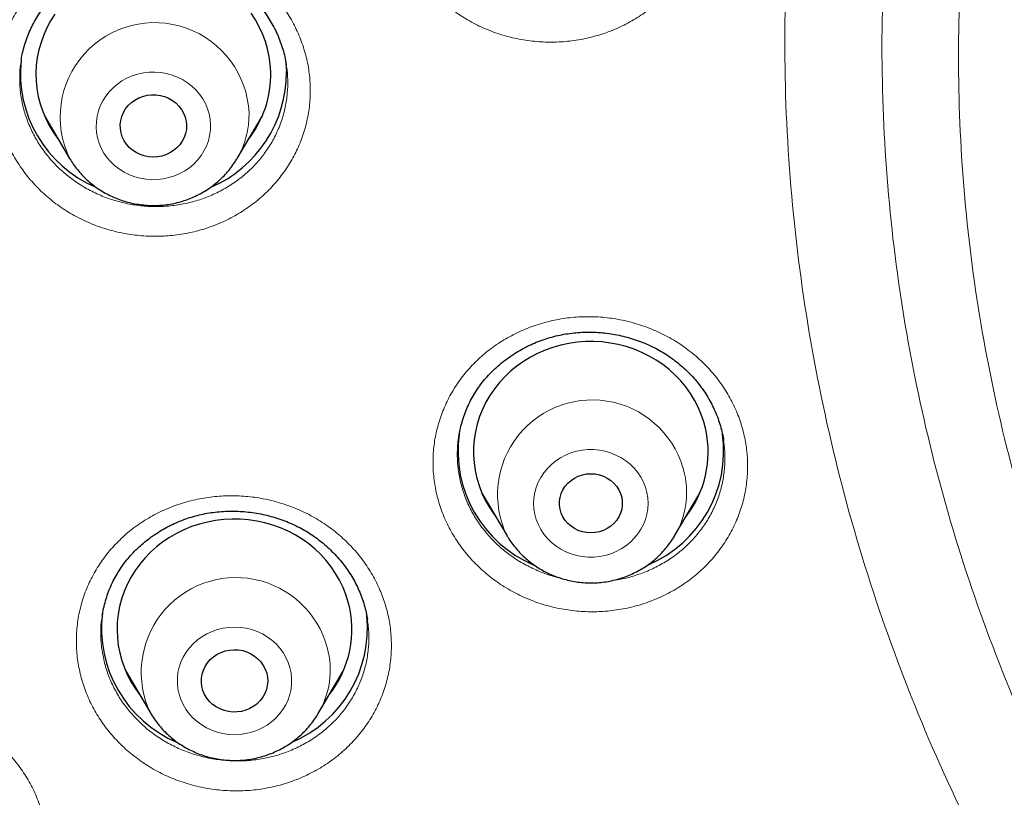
# Model space of a CAD drawing. Header units: millimetres. Extents: x 8 to 954, y 12 to 973.
# Tile 120 of 193: x 308 to 321, y 784 to 793. Entities that reach past the tile are written whole.
import ezdxf

# ---------------------------------------------------------------- set-up
doc = ezdxf.new("R2010")
doc.units = ezdxf.units.MM

msp = doc.modelspace()

# ---------------------------------------------------------------- linework, layer by layer
at = {"color": 7, "linetype": 'Continuous', "lineweight": 30}
for p, q in [((311.696, 792.866), (311.695, 792.871)), ((308.606, 792.22), (308.928, 791.674)), ((311.068, 791.674), (311.39, 792.22)), ((311.315, 792.077), (311.288, 792.048)), ((308.932, 791.668), (308.928, 791.674)), ((317.279, 788.067), (317.278, 788.076)), ((314.193, 787.403), (314.515, 786.856)), ((316.655, 786.856), (316.977, 787.403)), ((314.283, 787.251), (314.263, 787.269)), ((316.907, 787.264), (316.879, 787.235)), ((314.519, 786.85), (314.515, 786.856)), ((309.642, 785.136), (309.964, 784.589)), ((312.104, 784.589), (312.426, 785.136)), ((309.964, 784.589), (309.962, 784.593))]:
    msp.add_line(p, q, dxfattribs=at)
at = {"color": 252, "linetype": 'Continuous', "lineweight": 0}
for p, q in [((308.699, 792.062), (308.677, 792.083)), ((311.313, 792.071), (311.286, 792.045)), ((308.938, 791.657), (308.932, 791.668)), ((316.905, 787.26), (316.879, 787.236)), ((309.735, 784.979), (309.712, 785)), ((312.346, 784.985), (312.324, 784.962))]:
    msp.add_line(p, q, dxfattribs=at)
at = {"color": 7, "linetype": 'Continuous', "lineweight": 30, "flags": 128}
for points in [[(311.497, 792.778), (311.491, 792.877), (311.478, 792.976), (311.457, 793.073), (311.428, 793.169), (311.393, 793.263), (311.351, 793.354), (311.302, 793.442), (311.246, 793.527)], [(308.741, 793.515), (308.686, 793.43), (308.638, 793.341), (308.597, 793.25), (308.563, 793.156), (308.535, 793.059), (308.515, 792.962), (308.503, 792.863), (308.498, 792.763), (308.5, 792.664), (308.51, 792.565), (308.527, 792.467), (308.552, 792.37), (308.584, 792.275), (308.623, 792.183), (308.668, 792.093), (308.721, 792.006), (308.779, 791.924), (308.785, 791.916)], [(311.687, 792.925), (311.691, 792.888), (311.697, 792.782)], [(310.421, 792.098), (310.419, 792.045), (310.409, 791.993), (310.392, 791.942), (310.367, 791.894), (310.336, 791.85), (310.299, 791.809), (310.257, 791.774), (310.21, 791.744), (310.159, 791.721), (310.105, 791.704), (310.05, 791.694), (309.993, 791.691), (309.937, 791.695), (309.881, 791.706), (309.828, 791.724), (309.778, 791.749), (309.732, 791.779), (309.69, 791.815), (309.654, 791.856), (309.624, 791.901), (309.601, 791.95), (309.585, 792.001), (309.576, 792.054), (309.574, 792.107), (309.581, 792.16), (309.594, 792.211), (309.615, 792.261), (309.643, 792.307), (309.677, 792.349), (309.717, 792.387), (309.762, 792.42), (309.811, 792.446), (309.863, 792.467), (309.918, 792.48), (309.974, 792.487), (310.031, 792.486), (310.087, 792.478), (310.141, 792.464), (310.193, 792.443), (310.241, 792.415), (310.285, 792.382), (310.324, 792.343), (310.357, 792.3), (310.384, 792.253), (310.404, 792.203), (310.416, 792.151), (310.421, 792.098)], [(317.054, 788.215), (317.029, 788.311), (316.996, 788.406), (316.957, 788.499), (316.911, 788.588), (316.858, 788.674), (316.799, 788.757), (316.733, 788.835), (316.662, 788.909), (316.586, 788.978), (316.505, 789.042), (316.419, 789.1), (316.329, 789.152), (316.235, 789.198), (316.138, 789.238), (316.038, 789.272), (315.936, 789.298), (315.833, 789.318), (315.728, 789.331), (315.622, 789.337), (315.516, 789.336), (315.411, 789.328), (315.306, 789.313), (315.203, 789.291), (315.101, 789.262), (315.002, 789.227), (314.906, 789.185), (314.814, 789.137), (314.725, 789.083), (314.64, 789.023), (314.561, 788.957), (314.486, 788.887), (314.417, 788.812), (314.353, 788.732), (314.296, 788.648), (314.245, 788.561), (314.201, 788.471), (314.164, 788.378), (314.133, 788.282), (314.11, 788.185), (314.095, 788.087), (314.087, 787.988), (314.086, 787.888), (314.093, 787.789), (314.107, 787.69), (314.128, 787.593), (314.157, 787.497), (314.193, 787.403), (314.236, 787.312), (314.285, 787.225), (314.341, 787.14), (314.373, 787.098)], [(315.979, 787.348), (315.986, 787.297), (315.986, 787.246), (315.979, 787.195), (315.964, 787.145), (315.942, 787.098), (315.914, 787.054), (315.879, 787.014), (315.839, 786.978), (315.794, 786.949), (315.745, 786.925), (315.694, 786.908), (315.64, 786.897), (315.585, 786.894), (315.53, 786.897), (315.477, 786.908), (315.425, 786.925), (315.376, 786.949), (315.332, 786.978), (315.291, 787.014), (315.257, 787.054), (315.228, 787.098), (315.207, 787.145), (315.192, 787.195), (315.184, 787.246), (315.184, 787.297), (315.192, 787.348), (315.207, 787.398), (315.228, 787.445), (315.257, 787.489), (315.291, 787.529), (315.332, 787.564), (315.376, 787.594), (315.425, 787.618), (315.477, 787.635), (315.53, 787.646), (315.585, 787.649), (315.64, 787.646), (315.694, 787.635), (315.745, 787.618), (315.794, 787.594), (315.839, 787.564), (315.879, 787.529), (315.914, 787.489), (315.942, 787.445), (315.964, 787.398), (315.979, 787.348)], [(312.487, 786.011), (312.457, 786.106), (312.42, 786.199), (312.377, 786.29), (312.326, 786.377), (312.269, 786.461), (312.206, 786.541), (312.137, 786.617), (312.063, 786.687), (311.983, 786.753), (311.899, 786.813), (311.81, 786.868), (311.718, 786.916), (311.622, 786.958), (311.523, 786.994), (311.422, 787.023), (311.318, 787.045), (311.214, 787.061), (311.108, 787.069), (311.003, 787.071), (310.897, 787.065), (310.792, 787.053), (310.688, 787.033), (310.586, 787.007), (310.486, 786.974), (310.389, 786.934), (310.295, 786.888), (310.205, 786.836), (310.119, 786.778), (310.037, 786.715), (309.961, 786.646), (309.889, 786.572), (309.824, 786.494), (309.764, 786.412), (309.711, 786.326), (309.665, 786.237), (309.625, 786.144), (309.592, 786.05), (309.566, 785.953), (309.548, 785.855), (309.537, 785.756), (309.534, 785.657), (309.538, 785.557), (309.55, 785.458), (309.569, 785.361), (309.595, 785.264), (309.628, 785.17), (309.669, 785.078), (309.716, 784.989), (309.77, 784.903), (309.821, 784.832)], [(311.445, 785.103), (311.455, 785.051), (311.458, 784.998), (311.453, 784.945), (311.441, 784.893), (311.421, 784.843), (311.395, 784.796), (311.362, 784.753), (311.323, 784.714), (311.28, 784.68), (311.231, 784.652), (311.18, 784.631), (311.125, 784.616), (311.069, 784.608), (311.013, 784.607), (310.956, 784.613), (310.902, 784.627), (310.849, 784.646), (310.8, 784.673), (310.755, 784.705), (310.715, 784.743), (310.681, 784.785), (310.653, 784.831), (310.631, 784.881), (310.617, 784.932), (310.611, 784.985), (310.612, 785.038), (310.62, 785.091), (310.636, 785.142), (310.659, 785.19), (310.689, 785.236), (310.725, 785.277), (310.766, 785.313), (310.812, 785.344), (310.862, 785.369), (310.915, 785.387), (310.971, 785.399), (311.027, 785.403), (311.084, 785.4), (311.139, 785.391), (311.193, 785.374), (311.244, 785.351), (311.291, 785.321), (311.334, 785.286), (311.371, 785.246), (311.402, 785.202), (311.427, 785.154), (311.445, 785.103)]]:
    msp.add_lwpolyline(points, dxfattribs=at)
at = {"color": 252, "linetype": 'Continuous', "lineweight": 0, "flags": 128}
for points in [[(309.268, 792.074), (309.273, 792.004), (309.286, 791.936), (309.306, 791.869), (309.333, 791.804), (309.367, 791.742), (309.408, 791.684), (309.455, 791.63), (309.507, 791.581), (309.564, 791.537), (309.626, 791.499), (309.691, 791.466), (309.76, 791.44), (309.831, 791.421), (309.904, 791.408), (309.977, 791.403), (310.051, 791.405), (310.125, 791.413), (310.197, 791.429), (310.267, 791.451), (310.334, 791.48), (310.398, 791.515), (310.458, 791.556), (310.513, 791.603), (310.563, 791.654), (310.607, 791.71), (310.644, 791.77), (310.675, 791.833), (310.7, 791.899), (310.716, 791.966), (310.726, 792.035), (310.728, 792.105), (310.723, 792.174), (310.71, 792.243), (310.69, 792.309), (310.662, 792.374), (310.628, 792.436), (310.588, 792.494), (310.541, 792.548), (310.489, 792.597), (310.432, 792.641), (310.37, 792.68), (310.304, 792.712), (310.236, 792.738), (310.165, 792.757), (310.092, 792.77), (310.018, 792.775), (309.944, 792.774), (309.871, 792.765), (309.799, 792.75), (309.729, 792.727), (309.661, 792.698), (309.597, 792.663), (309.538, 792.622), (309.483, 792.576), (309.433, 792.524), (309.389, 792.468), (309.351, 792.408), (309.32, 792.345), (309.296, 792.28), (309.279, 792.212), (309.27, 792.143), (309.268, 792.074)], [(314.87, 787.132), (314.889, 787.064), (314.915, 786.999), (314.947, 786.937), (314.987, 786.878), (315.032, 786.823), (315.083, 786.773), (315.139, 786.728), (315.2, 786.688), (315.265, 786.654), (315.333, 786.627), (315.404, 786.607), (315.476, 786.593), (315.55, 786.586), (315.624, 786.586), (315.697, 786.593), (315.77, 786.607), (315.84, 786.628), (315.908, 786.656), (315.973, 786.69), (316.034, 786.73), (316.09, 786.775), (316.14, 786.825), (316.186, 786.881), (316.225, 786.94), (316.257, 787.002), (316.283, 787.067), (316.301, 787.135), (316.312, 787.203), (316.316, 787.273), (316.312, 787.342), (316.3, 787.411), (316.282, 787.478), (316.256, 787.543), (316.223, 787.606), (316.184, 787.665), (316.138, 787.72), (316.087, 787.77), (316.031, 787.815), (315.97, 787.855), (315.905, 787.888), (315.837, 787.916), (315.767, 787.936), (315.694, 787.95), (315.621, 787.957), (315.547, 787.957), (315.473, 787.95), (315.401, 787.936), (315.33, 787.915), (315.262, 787.887), (315.197, 787.853), (315.137, 787.813), (315.081, 787.768), (315.03, 787.717), (314.985, 787.662), (314.946, 787.603), (314.913, 787.541), (314.888, 787.475), (314.869, 787.408), (314.858, 787.339), (314.855, 787.27), (314.859, 787.2), (314.87, 787.132)], [(310.326, 784.835), (310.348, 784.768), (310.377, 784.704), (310.413, 784.643), (310.455, 784.586), (310.503, 784.533), (310.557, 784.485), (310.615, 784.443), (310.678, 784.406), (310.744, 784.375), (310.813, 784.35), (310.885, 784.333), (310.958, 784.322), (311.032, 784.318), (311.106, 784.322), (311.179, 784.332), (311.251, 784.349), (311.32, 784.373), (311.387, 784.404), (311.45, 784.44), (311.508, 784.483), (311.562, 784.53), (311.61, 784.583), (311.653, 784.64), (311.689, 784.701), (311.718, 784.765), (311.741, 784.831), (311.756, 784.899), (311.763, 784.968), (311.764, 785.038), (311.756, 785.107), (311.742, 785.175), (311.72, 785.241), (311.691, 785.305), (311.655, 785.366), (311.613, 785.423), (311.565, 785.476), (311.511, 785.524), (311.453, 785.567), (311.39, 785.604), (311.324, 785.635), (311.255, 785.659), (311.183, 785.677), (311.11, 785.687), (311.036, 785.691), (310.962, 785.688), (310.889, 785.678), (310.817, 785.66), (310.748, 785.636), (310.681, 785.606), (310.618, 785.569), (310.56, 785.527), (310.506, 785.479), (310.458, 785.427), (310.415, 785.37), (310.379, 785.309), (310.35, 785.245), (310.327, 785.179), (310.312, 785.111), (310.305, 785.042), (310.304, 784.972), (310.312, 784.903), (310.326, 784.835)]]:
    msp.add_lwpolyline(points, dxfattribs=at)
at = {"color": 252, "linetype": 'Continuous', "lineweight": 0}
for centre, radius, start, end in [((310.014, 792.201), 1.207, 2.6461, 205.8854), ((310.124, 792.232), 1.096, 329.1918, 1.2623), ((315.603, 787.383), 1.209, 12.5762, 205.8692), ((315.717, 787.413), 1.091, 329.2646, 12.3714), ((311.052, 785.115), 1.209, 15.1743, 205.5822), ((311.167, 785.146), 1.09, 328.6082, 15.1578)]:
    msp.add_arc(centre, radius, start, end, dxfattribs=at)
at = {"color": 7, "linetype": 'Continuous', "lineweight": 30}
for centre, radius, start, end in [((309.883, 792.762), 1.583, 173.8785, 246.8976), ((310.104, 792.769), 1.593, 293.2687, 0.4661), ((310.144, 792.75), 1.354, 321.9797, 1.1769), ((315.469, 787.942), 1.581, 172.1436, 247.2642), ((315.701, 787.942), 1.581, 292.744, 7.8493), ((315.74, 787.928), 1.344, 321.865, 12.3005), ((311.19, 785.661), 1.343, 321.8526, 15.074), ((310.916, 785.675), 1.58, 172.8094, 247.1555), ((311.147, 785.679), 1.585, 293.1921, 5.7703)]:
    msp.add_arc(centre, radius, start, end, dxfattribs=at)
at = {"color": 252, "linetype": 'Continuous', "lineweight": 0}
for points, knots in [([(297.991, 793.411), (298.009, 794.351), (298.045, 796.222), (298.345, 799.009), (298.824, 801.76), (299.499, 804.475), (300.368, 807.153), (301.425, 809.784), (302.657, 812.347), (304.059, 814.818), (305.624, 817.186), (307.354, 819.452), (309.247, 821.614), (311.294, 823.664), (313.477, 825.589), (315.778, 827.368), (318.189, 828.993), (320.709, 830.464), (323.339, 831.781), (326.066, 832.939), (328.865, 833.932), (331.716, 834.748), (334.605, 835.382), (337.533, 835.835), (340.498, 836.106), (343.489, 836.196), (346.481, 836.106), (349.447, 835.835), (352.374, 835.382), (355.263, 834.748), (358.113, 833.932), (360.913, 832.939), (363.64, 831.781), (366.27, 830.463), (368.79, 828.992), (371.201, 827.367), (373.502, 825.589), (375.684, 823.664), (377.732, 821.613), (379.625, 819.451), (381.355, 817.185), (382.92, 814.817), (384.321, 812.346), (385.554, 809.784), (386.611, 807.153), (387.479, 804.474), (388.155, 801.759), (388.634, 799.008), (388.933, 796.222), (388.969, 794.351), (388.988, 793.411)], [0, 0, 0, 0, 0.020985, 0.041789, 0.062502, 0.083215, 0.104018, 0.125, 0.145987, 0.166791, 0.187505, 0.208217, 0.229019, 0.25, 0.270986, 0.291791, 0.312505, 0.333217, 0.354019, 0.375, 0.395986, 0.416791, 0.437505, 0.458217, 0.479019, 0.5, 0.520986, 0.541791, 0.562505, 0.583217, 0.604019, 0.625, 0.645986, 0.666791, 0.687505, 0.708217, 0.729019, 0.75, 0.770986, 0.791791, 0.812505, 0.833217, 0.854019, 0.875, 0.895985, 0.916789, 0.937502, 0.958215, 0.979017, 1, 1, 1, 1]), ([(340.028, 769.514), (339.314, 769.623), (337.885, 769.841), (335.789, 770.385), (333.801, 771.064), (331.934, 771.874), (330.19, 772.791), (328.528, 773.835), (326.959, 774.997), (325.491, 776.272), (324.135, 777.651), (322.898, 779.126), (321.787, 780.688), (320.811, 782.326), (319.974, 784.032), (319.282, 785.794), (318.74, 787.601), (318.35, 789.443), (318.115, 791.308), (318.036, 793.185), (318.115, 795.061), (318.35, 796.926), (318.74, 798.768), (319.282, 800.575), (319.974, 802.337), (320.811, 804.043), (321.787, 805.681), (322.898, 807.243), (324.135, 808.718), (325.491, 810.097), (326.959, 811.372), (328.528, 812.534), (330.19, 813.578), (331.934, 814.495), (333.749, 815.282), (335.624, 815.932), (337.547, 816.441), (339.507, 816.808), (341.492, 817.028), (343.489, 817.102), (345.486, 817.028), (347.471, 816.808), (349.431, 816.441), (351.354, 815.932), (353.229, 815.282), (355.044, 814.495), (356.788, 813.578), (358.45, 812.534), (360.019, 811.372), (361.487, 810.097), (362.843, 808.718), (364.081, 807.243), (365.191, 805.681), (366.168, 804.043), (367.004, 802.337), (367.696, 800.575), (368.238, 798.768), (368.628, 796.926), (368.863, 795.061), (368.942, 793.185), (368.863, 791.308), (368.628, 789.443), (368.238, 787.601), (367.696, 785.794), (367.004, 784.032), (366.168, 782.326), (365.191, 780.688), (364.081, 779.126), (362.843, 777.651), (361.487, 776.272), (360.019, 774.997), (358.45, 773.835), (356.788, 772.791), (355.044, 771.874), (353.179, 771.065), (351.197, 770.388), (349.11, 769.845), (347.686, 769.626), (346.975, 769.517)], [0, 0, 0, 0, 0.014209, 0.028417, 0.042626, 0.055696, 0.068766, 0.081836, 0.094907, 0.107977, 0.121047, 0.134117, 0.147187, 0.160257, 0.173327, 0.186398, 0.199468, 0.212538, 0.225608, 0.238678, 0.251748, 0.264818, 0.277889, 0.290959, 0.304029, 0.317099, 0.330169, 0.343239, 0.356309, 0.36938, 0.38245, 0.39552, 0.40859, 0.42166, 0.43473, 0.4478, 0.460871, 0.473941, 0.487011, 0.500081, 0.513151, 0.526221, 0.539292, 0.552362, 0.565432, 0.578502, 0.591572, 0.604642, 0.617712, 0.630783, 0.643853, 0.656923, 0.669993, 0.683063, 0.696133, 0.709203, 0.722274, 0.735344, 0.748414, 0.761484, 0.774554, 0.787624, 0.800694, 0.813765, 0.826835, 0.839905, 0.852975, 0.866045, 0.879115, 0.892186, 0.905256, 0.918326, 0.931396, 0.944466, 0.957536, 0.971691, 0.985845, 1, 1, 1, 1]), ([(346.89, 770.602), (347.557, 770.706), (348.891, 770.915), (350.848, 771.427), (352.715, 772.067), (354.48, 772.832), (356.139, 773.705), (357.72, 774.697), (359.212, 775.803), (360.608, 777.016), (361.899, 778.328), (363.076, 779.73), (364.132, 781.216), (365.061, 782.774), (365.857, 784.397), (366.515, 786.072), (367.031, 787.792), (367.401, 789.544), (367.625, 791.318), (367.699, 793.103), (367.625, 794.888), (367.401, 796.662), (367.031, 798.414), (366.515, 800.133), (365.857, 801.809), (365.061, 803.431), (364.132, 804.99), (363.076, 806.475), (361.899, 807.878), (360.608, 809.19), (359.212, 810.402), (357.72, 811.508), (356.139, 812.501), (354.48, 813.373), (352.754, 814.121), (350.971, 814.74), (349.141, 815.224), (347.276, 815.573), (345.389, 815.783), (343.489, 815.853), (341.59, 815.783), (339.702, 815.573), (337.837, 815.224), (336.008, 814.74), (334.224, 814.121), (332.498, 813.373), (330.839, 812.501), (329.259, 811.508), (327.766, 810.402), (326.37, 809.19), (325.079, 807.878), (323.902, 806.475), (322.846, 804.99), (321.917, 803.431), (321.122, 801.809), (320.464, 800.133), (319.948, 798.414), (319.577, 796.662), (319.353, 794.888), (319.279, 793.103), (319.353, 791.318), (319.577, 789.544), (319.948, 787.792), (320.464, 786.072), (321.122, 784.397), (321.917, 782.774), (322.846, 781.216), (323.902, 779.73), (325.079, 778.328), (326.37, 777.016), (327.766, 775.803), (329.259, 774.697), (330.839, 773.705), (332.498, 772.832), (334.263, 772.067), (336.13, 771.427), (338.087, 770.915), (339.422, 770.706), (340.089, 770.601)], [0, 0, 0, 0, 0.013976, 0.027953, 0.041929, 0.055017, 0.068105, 0.081192, 0.09428, 0.107368, 0.120455, 0.133543, 0.146631, 0.159719, 0.172806, 0.185894, 0.198982, 0.212069, 0.225157, 0.238245, 0.251332, 0.26442, 0.277508, 0.290595, 0.303683, 0.316771, 0.329859, 0.342946, 0.356034, 0.369122, 0.382209, 0.395297, 0.408385, 0.421472, 0.43456, 0.447648, 0.460735, 0.473823, 0.486911, 0.499999, 0.513086, 0.526174, 0.539262, 0.552349, 0.565437, 0.578525, 0.591612, 0.6047, 0.617788, 0.630876, 0.643963, 0.657051, 0.670139, 0.683226, 0.696314, 0.709402, 0.722489, 0.735577, 0.748665, 0.761752, 0.77484, 0.787928, 0.801016, 0.814103, 0.827191, 0.840279, 0.853366, 0.866454, 0.879542, 0.892629, 0.905717, 0.918805, 0.931893, 0.94498, 0.958068, 0.972045, 0.986023, 1, 1, 1, 1]), ([(340.124, 771.403), (339.496, 771.504), (338.239, 771.706), (336.395, 772.192), (334.626, 772.8), (332.942, 773.53), (331.35, 774.367), (329.834, 775.32), (328.401, 776.381), (327.062, 777.544), (325.823, 778.803), (324.694, 780.149), (323.681, 781.574), (322.789, 783.07), (322.026, 784.627), (321.394, 786.235), (320.899, 787.885), (320.543, 789.566), (320.329, 791.268), (320.257, 792.981), (320.329, 794.694), (320.543, 796.396), (320.899, 798.077), (321.394, 799.727), (322.026, 801.335), (322.789, 802.892), (323.681, 804.388), (324.694, 805.813), (325.823, 807.159), (327.062, 808.418), (328.401, 809.581), (329.834, 810.643), (331.35, 811.595), (332.942, 812.432), (334.599, 813.15), (336.31, 813.743), (338.066, 814.209), (339.855, 814.543), (341.666, 814.745), (343.489, 814.812), (345.312, 814.745), (347.123, 814.543), (348.912, 814.209), (350.668, 813.743), (352.38, 813.15), (354.036, 812.432), (355.628, 811.595), (357.144, 810.642), (358.577, 809.581), (359.917, 808.418), (361.155, 807.159), (362.284, 805.813), (363.298, 804.388), (364.189, 802.892), (364.953, 801.335), (365.584, 799.727), (366.079, 798.077), (366.435, 796.396), (366.649, 794.694), (366.721, 792.981), (366.649, 791.268), (366.435, 789.566), (366.079, 787.885), (365.584, 786.235), (364.953, 784.627), (364.189, 783.07), (363.298, 781.574), (362.284, 780.149), (361.155, 778.803), (359.916, 777.544), (358.577, 776.381), (357.144, 775.32), (355.628, 774.367), (354.036, 773.53), (352.35, 772.799), (350.575, 772.19), (348.723, 771.702), (347.461, 771.5), (346.829, 771.4)], [0, 0, 0, 0, 0.013748, 0.027497, 0.041245, 0.05435, 0.067455, 0.080559, 0.093664, 0.106769, 0.119873, 0.132978, 0.146083, 0.159188, 0.172292, 0.185397, 0.198502, 0.211606, 0.224711, 0.237816, 0.250921, 0.264025, 0.27713, 0.290235, 0.30334, 0.316444, 0.329549, 0.342654, 0.355758, 0.368863, 0.381968, 0.395073, 0.408177, 0.421282, 0.434387, 0.447492, 0.460596, 0.473701, 0.486806, 0.49991, 0.513015, 0.52612, 0.539225, 0.552329, 0.565434, 0.578539, 0.591643, 0.604748, 0.617853, 0.630958, 0.644062, 0.657167, 0.670272, 0.683377, 0.696481, 0.709586, 0.722691, 0.735795, 0.7489, 0.762005, 0.77511, 0.788214, 0.801319, 0.814424, 0.827529, 0.840633, 0.853738, 0.866843, 0.879947, 0.893052, 0.906157, 0.919262, 0.932366, 0.945471, 0.958576, 0.972384, 0.986192, 1, 1, 1, 1]), ([(313.044, 795.202), (313.052, 795.273), (313.067, 795.413), (313.121, 795.619), (313.198, 795.818), (313.299, 796.007), (313.421, 796.184), (313.565, 796.347), (313.727, 796.493), (313.905, 796.622), (314.098, 796.73), (314.304, 796.817), (314.518, 796.882), (314.739, 796.924), (314.965, 796.942), (315.191, 796.936), (315.416, 796.907), (315.636, 796.853), (315.848, 796.777), (316.051, 796.679), (316.24, 796.561), (316.415, 796.423), (316.573, 796.268), (316.711, 796.098), (316.828, 795.914), (316.923, 795.719), (316.993, 795.516), (317.039, 795.307), (317.06, 795.1), (317.057, 794.896), (317.031, 794.695), (316.981, 794.492), (316.905, 794.293), (316.806, 794.103), (316.684, 793.925), (316.542, 793.761), (316.382, 793.613), (316.204, 793.484), (316.011, 793.374), (315.807, 793.285), (315.593, 793.219), (315.372, 793.176), (315.147, 793.156), (314.921, 793.161), (314.696, 793.189), (314.475, 793.24), (314.262, 793.315), (314.059, 793.412), (313.868, 793.529), (313.693, 793.666), (313.534, 793.82), (313.395, 793.989), (313.276, 794.172), (313.18, 794.366), (313.107, 794.568), (313.06, 794.777), (313.036, 794.99), (313.041, 795.132), (313.044, 795.202)], [0, 0, 0, 0, 0.0178393, 0.0357355, 0.0535755, 0.0714378, 0.0893583, 0.1072207, 0.1250901, 0.143017, 0.1608863, 0.1787669, 0.1967046, 0.2145848, 0.2324756, 0.2504231, 0.2683137, 0.2862097, 0.3041623, 0.3220578, 0.3399512, 0.3579012, 0.3757949, 0.3936794, 0.4116213, 0.4295066, 0.44738, 0.4653099, 0.4831834, 0.4999186, 0.5166534, 0.5345196, 0.5524435, 0.5703101, 0.5881759, 0.6060986, 0.6239654, 0.6418381, 0.6597681, 0.6776407, 0.6955244, 0.7134653, 0.7313492, 0.7492422, 0.7671921, 0.785085, 0.8029806, 0.8209338, 0.8388293, 0.8567206, 0.874669, 0.8925597, 0.910441, 0.9283794, 0.9462613, 0.9641555, 0.9821054, 1, 1, 1, 1]), ([(307.978, 792.556), (307.979, 792.627), (307.98, 792.768), (308.014, 792.978), (308.071, 793.183), (308.154, 793.38), (308.259, 793.567), (308.385, 793.741), (308.533, 793.901), (308.698, 794.044), (308.88, 794.168), (309.076, 794.272), (309.283, 794.355), (309.5, 794.415), (309.722, 794.452), (309.948, 794.465), (310.175, 794.454), (310.399, 794.419), (310.618, 794.361), (310.83, 794.281), (311.03, 794.178), (311.218, 794.055), (311.39, 793.914), (311.544, 793.755), (311.678, 793.582), (311.791, 793.396), (311.881, 793.199), (311.948, 792.994), (311.989, 792.789), (312.005, 792.586), (311.999, 792.383), (311.968, 792.177), (311.912, 791.971), (311.832, 791.773), (311.728, 791.586), (311.602, 791.411), (311.457, 791.25), (311.292, 791.106), (311.111, 790.981), (310.917, 790.875), (310.71, 790.791), (310.494, 790.729), (310.271, 790.691), (310.045, 790.676), (309.819, 790.686), (309.594, 790.719), (309.375, 790.775), (309.163, 790.855), (308.961, 790.956), (308.773, 791.077), (308.6, 791.218), (308.445, 791.375), (308.309, 791.548), (308.195, 791.733), (308.103, 791.929), (308.035, 792.134), (307.991, 792.344), (307.982, 792.485), (307.978, 792.556)], [0, 0, 0, 0, 0.0178302, 0.0357181, 0.0535488, 0.0714056, 0.0893185, 0.1071757, 0.1250418, 0.1429644, 0.1608306, 0.1787121, 0.19665, 0.2145308, 0.2324257, 0.2503777, 0.268273, 0.2861747, 0.3041339, 0.3220361, 0.3399355, 0.3578912, 0.3757897, 0.3936774, 0.4116206, 0.4295075, 0.4473792, 0.4653081, 0.4831792, 0.4999068, 0.5166329, 0.5344945, 0.5524133, 0.5702749, 0.5881359, 0.6060547, 0.6239157, 0.6417857, 0.6597133, 0.6775839, 0.6954694, 0.7134127, 0.7312983, 0.7491965, 0.7671519, 0.7850499, 0.8029522, 0.8209113, 0.8388138, 0.8567095, 0.8746623, 0.8925582, 0.91044, 0.9283798, 0.9462622, 0.9641557, 0.9821065, 1, 1, 1, 1]), ([(322.678, 755.392), (321.85, 755.81), (320.19, 756.649), (317.811, 758.089), (315.524, 759.652), (313.351, 761.345), (311.258, 763.193), (309.26, 765.198), (307.371, 767.363), (305.634, 769.643), (304.057, 772.023), (302.652, 774.492), (301.424, 777.038), (300.376, 779.654), (299.512, 782.334), (298.836, 785.065), (298.351, 787.831), (298.047, 790.617), (298.009, 792.48), (297.991, 793.411)], [0, 0, 0, 0, 0.056574, 0.113415, 0.17016, 0.226689, 0.283221, 0.342868, 0.402514, 0.462416, 0.522329, 0.581975, 0.64161, 0.701258, 0.760903, 0.820805, 0.880718, 0.940364, 1, 1, 1, 1]), ([(308.311, 792.928), (308.306, 792.899), (308.29, 792.81), (308.29, 792.72), (308.291, 792.66)], [0, 0, 0, 0, 0.332059, 1, 1, 1, 1]), ([(308.291, 792.66), (308.291, 792.66), (308.292, 792.599), (308.302, 792.479), (308.339, 792.3), (308.397, 792.127), (308.475, 791.96), (308.572, 791.802), (308.649, 791.704), (308.731, 791.61), (308.82, 791.52), (308.967, 791.401), (309.127, 791.297), (309.298, 791.21), (309.478, 791.142), (309.665, 791.093), (309.856, 791.065), (310.049, 791.056), (310.241, 791.068), (310.43, 791.1), (310.614, 791.152), (310.79, 791.223), (310.956, 791.313), (311.11, 791.419), (311.25, 791.541), (311.374, 791.678), (311.481, 791.826), (311.569, 791.986), (311.638, 792.154), (311.685, 792.329), (311.712, 792.504), (311.716, 792.676), (311.71, 792.797), (311.697, 792.859), (311.696, 792.866)], [0, 0, 0, 0, 0.000153, 0.034563, 0.069078, 0.103485, 0.137891, 0.172408, 0.206813, 0.206948, 0.241428, 0.276015, 0.310493, 0.344991, 0.3796, 0.414097, 0.448592, 0.483199, 0.517694, 0.55217, 0.586755, 0.621232, 0.655677, 0.690234, 0.724681, 0.759109, 0.793648, 0.828077, 0.862505, 0.897042, 0.931472, 0.963711, 0.995951, 1, 1, 1, 1]), ([(313.611, 787.411), (313.598, 787.481), (313.573, 787.62), (313.566, 787.832), (313.582, 788.043), (313.625, 788.25), (313.692, 788.452), (313.782, 788.645), (313.896, 788.827), (314.03, 788.996), (314.184, 789.149), (314.356, 789.285), (314.544, 789.402), (314.744, 789.498), (314.955, 789.572), (315.174, 789.624), (315.398, 789.653), (315.624, 789.657), (315.85, 789.637), (316.072, 789.595), (316.288, 789.528), (316.495, 789.44), (316.691, 789.331), (316.872, 789.201), (317.037, 789.054), (317.184, 788.891), (317.31, 788.713), (317.414, 788.523), (317.494, 788.329), (317.549, 788.132), (317.582, 787.931), (317.592, 787.724), (317.576, 787.512), (317.536, 787.304), (317.47, 787.102), (317.381, 786.909), (317.269, 786.726), (317.136, 786.556), (316.983, 786.402), (316.812, 786.264), (316.626, 786.147), (316.426, 786.049), (316.216, 785.973), (315.997, 785.92), (315.773, 785.89), (315.547, 785.884), (315.321, 785.902), (315.099, 785.944), (314.882, 786.008), (314.674, 786.095), (314.478, 786.204), (314.296, 786.331), (314.13, 786.478), (313.982, 786.64), (313.854, 786.817), (313.749, 787.006), (313.664, 787.204), (313.629, 787.342), (313.611, 787.411)], [0, 0, 0, 0, 0.017839, 0.035735, 0.053575, 0.071438, 0.089358, 0.107221, 0.125091, 0.143017, 0.160887, 0.178767, 0.196704, 0.214585, 0.232476, 0.250424, 0.268314, 0.286209, 0.304162, 0.322058, 0.339952, 0.357902, 0.375795, 0.39368, 0.411622, 0.429506, 0.44738, 0.465311, 0.483184, 0.499919, 0.516654, 0.534521, 0.552444, 0.57031, 0.588176, 0.6061, 0.623965, 0.641839, 0.659768, 0.677641, 0.695525, 0.713466, 0.73135, 0.749242, 0.767192, 0.785085, 0.802981, 0.820934, 0.838829, 0.856721, 0.874669, 0.89256, 0.910441, 0.92838, 0.946261, 0.964155, 0.982106, 1, 1, 1, 1]), ([(313.899, 788.125), (313.897, 788.118), (313.884, 788.052), (313.878, 787.925), (313.882, 787.745), (313.905, 787.627), (313.916, 787.568)], [0, 0, 0, 0, 0.037888, 0.358257, 0.679655, 1, 1, 1, 1]), ([(315.88, 786.291), (315.901, 786.293), (315.986, 786.303), (316.13, 786.341), (316.309, 786.404), (316.479, 786.487), (316.638, 786.587), (316.783, 786.703), (316.913, 786.834), (317.027, 786.978), (317.122, 787.133), (317.198, 787.298), (317.254, 787.47), (317.288, 787.647), (317.3, 787.826), (317.297, 787.967), (317.283, 788.047), (317.279, 788.067)], [0, 0, 0, 0, 0.024813, 0.097904, 0.170964, 0.244258, 0.317316, 0.390336, 0.463585, 0.536605, 0.609591, 0.682815, 0.755806, 0.828795, 0.902018, 0.975009, 1, 1, 1, 1]), ([(313.916, 787.568), (313.916, 787.568), (313.929, 787.509), (313.962, 787.392), (314.032, 787.223), (314.122, 787.062), (314.231, 786.912), (314.356, 786.773), (314.498, 786.649), (314.653, 786.54), (314.82, 786.447), (314.996, 786.374), (315.122, 786.332), (315.188, 786.32), (315.191, 786.319)], [0, 0, 0, 0, 0.0003947, 0.0996362, 0.1991881, 0.2984262, 0.3977285, 0.4973518, 0.5966548, 0.6960317, 0.795725, 0.8950978, 0.9945151, 1, 1, 1, 1]), ([(309.077, 785.045), (309.06, 785.114), (309.028, 785.252), (309.011, 785.463), (309.017, 785.675), (309.049, 785.884), (309.106, 786.088), (309.187, 786.285), (309.292, 786.472), (309.418, 786.646), (309.565, 786.806), (309.73, 786.949), (309.912, 787.073), (310.107, 787.178), (310.315, 787.26), (310.531, 787.321), (310.753, 787.359), (310.98, 787.372), (311.206, 787.362), (311.431, 787.328), (311.65, 787.271), (311.861, 787.191), (312.062, 787.09), (312.25, 786.968), (312.422, 786.827), (312.577, 786.67), (312.712, 786.497), (312.825, 786.312), (312.914, 786.121), (312.979, 785.926), (313.022, 785.727), (313.041, 785.52), (313.036, 785.308), (313.006, 785.098), (312.95, 784.893), (312.87, 784.696), (312.768, 784.508), (312.642, 784.334), (312.497, 784.173), (312.333, 784.029), (312.153, 783.903), (311.958, 783.798), (311.751, 783.713), (311.535, 783.651), (311.313, 783.612), (311.087, 783.597), (310.86, 783.606), (310.636, 783.638), (310.416, 783.694), (310.204, 783.772), (310.002, 783.872), (309.814, 783.993), (309.641, 784.132), (309.485, 784.289), (309.348, 784.46), (309.234, 784.645), (309.14, 784.84), (309.098, 784.977), (309.077, 785.045)], [0, 0, 0, 0, 0.01783, 0.035718, 0.053549, 0.071405, 0.089318, 0.107175, 0.125042, 0.142964, 0.16083, 0.178712, 0.196649, 0.21453, 0.232426, 0.250377, 0.268273, 0.286174, 0.304134, 0.322036, 0.339935, 0.35789, 0.375789, 0.393676, 0.411621, 0.429507, 0.447378, 0.465307, 0.483179, 0.499906, 0.516633, 0.534494, 0.552413, 0.570274, 0.588135, 0.606054, 0.623915, 0.641786, 0.659713, 0.677584, 0.695469, 0.713412, 0.731298, 0.749196, 0.767151, 0.78505, 0.802952, 0.820911, 0.838813, 0.856709, 0.874662, 0.892558, 0.91044, 0.92838, 0.946261, 0.964155, 0.982106, 1, 1, 1, 1]), ([(314.285, 787.247), (314.284, 787.248), (314.276, 787.255), (314.269, 787.263), (314.262, 787.271)], [0, 0, 0, 0, 0.069207, 1, 1, 1, 1]), ([(309.346, 785.838), (309.341, 785.809), (309.326, 785.72), (309.324, 785.571), (309.338, 785.391), (309.366, 785.273), (309.38, 785.215)], [0, 0, 0, 0, 0.141548, 0.4274, 0.714144, 1, 1, 1, 1]), ([(309.38, 785.215), (309.38, 785.214), (309.396, 785.156), (309.435, 785.04), (309.513, 784.875), (309.611, 784.717), (309.727, 784.572), (309.859, 784.439), (309.957, 784.359), (310.06, 784.285), (310.167, 784.216), (310.338, 784.131), (310.519, 784.063), (310.706, 784.016), (310.897, 783.988), (311.09, 783.979), (311.282, 783.992), (311.471, 784.025), (311.655, 784.077), (311.83, 784.148), (311.996, 784.238), (312.15, 784.344), (312.289, 784.466), (312.413, 784.602), (312.52, 784.751), (312.607, 784.91), (312.675, 785.078), (312.723, 785.252), (312.748, 785.43), (312.754, 785.609), (312.739, 785.728), (312.732, 785.787)], [0, 0, 0, 0, 0.0001646, 0.0371245, 0.0742026, 0.1111634, 0.1481228, 0.1852008, 0.2221611, 0.2223063, 0.2593428, 0.2964976, 0.3335354, 0.3705923, 0.4077687, 0.4448261, 0.4818825, 0.5190567, 0.5561128, 0.5931464, 0.6302978, 0.6673332, 0.7043363, 0.7414557, 0.7784587, 0.8154428, 0.8525444, 0.8895299, 0.9265103, 0.9636124, 1, 1, 1, 1]), ([(308.562, 783.375), (308.562, 783.375), (308.585, 783.307), (308.62, 783.168), (308.648, 782.958), (308.651, 782.746), (308.629, 782.536), (308.581, 782.33), (308.509, 782.131), (308.413, 781.941), (308.295, 781.762), (308.157, 781.597), (307.998, 781.449), (307.823, 781.317), (307.633, 781.205), (307.429, 781.115), (307.216, 781.046), (306.996, 781), (306.771, 780.978), (306.544, 780.979), (306.319, 781.005), (306.097, 781.054), (305.882, 781.125), (305.677, 781.219), (305.484, 781.333), (305.306, 781.467), (305.145, 781.618), (305.002, 781.785), (304.881, 781.966), (304.783, 782.153), (304.71, 782.345), (304.658, 782.542), (304.629, 782.748), (304.624, 782.96), (304.645, 783.17), (304.691, 783.376), (304.762, 783.576), (304.855, 783.767), (304.972, 783.946), (305.11, 784.112), (305.267, 784.262), (305.441, 784.394), (305.631, 784.507), (305.833, 784.6), (306.046, 784.67), (306.266, 784.717), (306.491, 784.741), (306.717, 784.741), (306.943, 784.717), (307.165, 784.67), (307.38, 784.6), (307.586, 784.507), (307.78, 784.394), (307.959, 784.262), (308.121, 784.111), (308.265, 783.946), (308.388, 783.766), (308.49, 783.576), (308.538, 783.442), (308.562, 783.375)], [0, 0, 0, 0, 0.000143, 0.017994, 0.035901, 0.05375, 0.0716, 0.089506, 0.107356, 0.125218, 0.143137, 0.160999, 0.17888, 0.19682, 0.214702, 0.232602, 0.250559, 0.268459, 0.286369, 0.304336, 0.322245, 0.34015, 0.358113, 0.376018, 0.393907, 0.411854, 0.429743, 0.447613, 0.465538, 0.483408, 0.500125, 0.516842, 0.534699, 0.552611, 0.570468, 0.588323, 0.606235, 0.624091, 0.641959, 0.659883, 0.677751, 0.695639, 0.713584, 0.731473, 0.749377, 0.767338, 0.785243, 0.803152, 0.821119, 0.839028, 0.85693, 0.874889, 0.89279, 0.910673, 0.928614, 0.946496, 0.964312, 0.982185, 1, 1, 1, 1])]:
    msp.add_open_spline(points, degree=3, knots=knots, dxfattribs=at)
at = {"color": 7, "linetype": 'Continuous', "lineweight": 30}
for points, knots in [([(340.309, 751.299), (339.107, 751.406), (336.702, 751.618), (333.144, 752.282), (329.652, 753.193), (326.277, 754.361), (323.039, 755.763), (319.952, 757.388), (317.012, 759.234), (314.234, 761.292), (311.637, 763.548), (309.236, 765.989), (307.046, 768.599), (305.081, 771.362), (303.353, 774.262), (301.872, 777.281), (300.648, 780.399), (299.687, 783.598), (298.997, 786.858), (298.582, 790.158), (298.443, 793.479), (298.582, 796.801), (298.997, 800.101), (299.687, 803.361), (300.648, 806.56), (301.872, 809.678), (303.353, 812.697), (305.081, 815.597), (307.046, 818.36), (309.236, 820.97), (311.637, 823.411), (314.234, 825.667), (317.012, 827.725), (319.952, 829.571), (323.039, 831.195), (326.251, 832.587), (329.569, 833.737), (332.973, 834.64), (336.442, 835.288), (339.955, 835.679), (343.489, 835.809), (347.023, 835.679), (350.536, 835.288), (354.005, 834.64), (357.409, 833.737), (360.728, 832.587), (363.94, 831.195), (367.026, 829.571), (369.967, 827.725), (372.744, 825.667), (375.342, 823.411), (377.743, 820.97), (379.932, 818.36), (381.897, 815.597), (383.626, 812.697), (385.106, 809.678), (386.331, 806.56), (387.291, 803.361), (387.981, 800.101), (388.397, 796.801), (388.535, 793.479), (388.397, 790.158), (387.981, 786.858), (387.291, 783.598), (386.331, 780.399), (385.106, 777.281), (383.626, 774.262), (381.897, 771.362), (379.932, 768.599), (377.743, 765.989), (375.342, 763.548), (372.744, 761.292), (369.967, 759.234), (367.026, 757.388), (363.94, 755.763), (360.701, 754.361), (357.326, 753.193), (353.834, 752.282), (350.276, 751.618), (347.871, 751.406), (346.669, 751.299)], [0, 0, 0, 0, 0.013106, 0.026212, 0.039318, 0.052424, 0.065212, 0.078, 0.090788, 0.103576, 0.116364, 0.129151, 0.141939, 0.154727, 0.167515, 0.180303, 0.193091, 0.205879, 0.218667, 0.231454, 0.244242, 0.25703, 0.269818, 0.282606, 0.295394, 0.308182, 0.32097, 0.333758, 0.346545, 0.359333, 0.372121, 0.384909, 0.397697, 0.410485, 0.423273, 0.436061, 0.448848, 0.461636, 0.474424, 0.487212, 0.5, 0.512788, 0.525576, 0.538364, 0.551152, 0.563939, 0.576727, 0.589515, 0.602303, 0.615091, 0.627879, 0.640667, 0.653455, 0.666242, 0.67903, 0.691818, 0.704606, 0.717394, 0.730182, 0.74297, 0.755758, 0.768546, 0.781333, 0.794121, 0.806909, 0.819697, 0.832485, 0.845273, 0.858061, 0.870849, 0.883636, 0.896424, 0.909212, 0.922, 0.934788, 0.947576, 0.960682, 0.973788, 0.986894, 1, 1, 1, 1]), ([(295.991, 794.269), (295.991, 794.248), (295.991, 794.207), (295.991, 794.134), (295.991, 794.052), (295.991, 793.964), (295.991, 793.869), (295.992, 793.742), (295.993, 793.581), (295.996, 793.388), (296, 793.184), (296.005, 792.971), (296.011, 792.749), (296.021, 792.454), (296.036, 792.102), (296.053, 791.784), (296.065, 791.57), (296.072, 791.452), (296.08, 791.336), (296.087, 791.225), (296.094, 791.12), (296.101, 791.027), (296.106, 790.949), (296.111, 790.892), (296.114, 790.85), (296.117, 790.811), (296.121, 790.765), (296.126, 790.702), (296.132, 790.617), (296.141, 790.513), (296.151, 790.4), (296.166, 790.227), (296.188, 789.993), (296.218, 789.693), (296.249, 789.406), (296.28, 789.134), (296.311, 788.878), (296.345, 788.615), (296.381, 788.343), (296.42, 788.06), (296.465, 787.759), (296.514, 787.438), (296.57, 787.095), (296.632, 786.731), (296.702, 786.347), (296.779, 785.941), (296.864, 785.514), (296.959, 785.067), (297.045, 784.68), (297.12, 784.357), (297.18, 784.104), (297.242, 783.849), (297.304, 783.602), (297.363, 783.373), (297.416, 783.173), (297.462, 783), (297.502, 782.854), (297.536, 782.73), (297.564, 782.629), (297.586, 782.548), (297.604, 782.487), (297.617, 782.442), (297.628, 782.402), (297.641, 782.356), (297.657, 782.299), (297.678, 782.228), (297.705, 782.134), (297.741, 782.013), (297.786, 781.861), (297.838, 781.689), (297.898, 781.493), (297.966, 781.274), (298.043, 781.032), (298.129, 780.768), (298.222, 780.488), (298.319, 780.202), (298.419, 779.915), (298.59, 779.434), (298.84, 778.764), (299.177, 777.914), (299.525, 777.088), (299.86, 776.336), (300.179, 775.656), (300.477, 775.046), (300.775, 774.457), (301.072, 773.893), (301.34, 773.4), (301.578, 772.975), (301.786, 772.612), (301.956, 772.322), (302.088, 772.1), (302.18, 771.946), (302.266, 771.804), (302.343, 771.677), (302.406, 771.575), (302.457, 771.494), (302.495, 771.432), (302.527, 771.381), (302.554, 771.336), (302.583, 771.29), (302.617, 771.236), (302.662, 771.165), (302.718, 771.076), (302.788, 770.967), (302.869, 770.84), (302.962, 770.696), (303.068, 770.533), (303.186, 770.354), (303.317, 770.157), (303.461, 769.943), (303.618, 769.712), (303.807, 769.44), (304.022, 769.134), (304.259, 768.803), (304.552, 768.402), (304.9, 767.939), (305.302, 767.418), (305.698, 766.92), (306.087, 766.445), (306.469, 765.991), (306.842, 765.559), (307.205, 765.148), (307.559, 764.758), (307.901, 764.388), (308.233, 764.038), (308.553, 763.708), (308.86, 763.396), (309.155, 763.103), (309.445, 762.819), (309.734, 762.541), (310.028, 762.264), (310.323, 761.991), (310.621, 761.719), (311.064, 761.322), (311.66, 760.805), (312.416, 760.176), (313.103, 759.629), (313.713, 759.16), (314.117, 758.858), (314.396, 758.654), (314.54, 758.549), (314.667, 758.457), (314.779, 758.377), (314.876, 758.308), (314.957, 758.25), (315.022, 758.204), (315.066, 758.174), (315.093, 758.154), (315.113, 758.14), (315.138, 758.123), (315.171, 758.1), (315.221, 758.065), (315.293, 758.015), (315.391, 757.947), (315.51, 757.865), (315.652, 757.768), (315.816, 757.657), (316.002, 757.531), (316.212, 757.392), (316.444, 757.239), (316.701, 757.073), (316.981, 756.894), (317.285, 756.703), (317.614, 756.499), (317.965, 756.286), (318.339, 756.064), (318.735, 755.833), (319.156, 755.594), (319.585, 755.355), (320.021, 755.119), (320.462, 754.885), (320.923, 754.647), (321.407, 754.404), (321.74, 754.24), (321.912, 754.158), (321.915, 754.157)], [0, 0, 0, 0, 0.001286, 0.002533, 0.004186, 0.005939, 0.007857, 0.009946, 0.013573, 0.017621, 0.021591, 0.025897, 0.030492, 0.035025, 0.043688, 0.051814, 0.054257, 0.056647, 0.058983, 0.061266, 0.063344, 0.065353, 0.066928, 0.06807, 0.068793, 0.069517, 0.070434, 0.071543, 0.073383, 0.075571, 0.077883, 0.080242, 0.08605, 0.092126, 0.098472, 0.10351, 0.108705, 0.114058, 0.119568, 0.125274, 0.131388, 0.137944, 0.144941, 0.152378, 0.160257, 0.168577, 0.177337, 0.186539, 0.196182, 0.201303, 0.20654, 0.211894, 0.217157, 0.221911, 0.226142, 0.229653, 0.232699, 0.23528, 0.237397, 0.239049, 0.240341, 0.241206, 0.241909, 0.242839, 0.244063, 0.24554, 0.247273, 0.249991, 0.253166, 0.256798, 0.260885, 0.265527, 0.270643, 0.276235, 0.282277, 0.288404, 0.294494, 0.300549, 0.319237, 0.337572, 0.355555, 0.373186, 0.387038, 0.400665, 0.413922, 0.426658, 0.438873, 0.4475, 0.455847, 0.463914, 0.46762, 0.471264, 0.474643, 0.477588, 0.480098, 0.481841, 0.483288, 0.484439, 0.485429, 0.486443, 0.487678, 0.489264, 0.491416, 0.493992, 0.496994, 0.500421, 0.504274, 0.508552, 0.513255, 0.518384, 0.523938, 0.529917, 0.538139, 0.54624, 0.554194, 0.567682, 0.580726, 0.593328, 0.605487, 0.617204, 0.628478, 0.63931, 0.649699, 0.659645, 0.66915, 0.678212, 0.686832, 0.695009, 0.702745, 0.710761, 0.718641, 0.726538, 0.73445, 0.742379, 0.761558, 0.780831, 0.800199, 0.813034, 0.825911, 0.829774, 0.833241, 0.836312, 0.838987, 0.841267, 0.843278, 0.84483, 0.845925, 0.846364, 0.84681, 0.847365, 0.848101, 0.849163, 0.850955, 0.853265, 0.856091, 0.859434, 0.863294, 0.867671, 0.872564, 0.877974, 0.883923, 0.890392, 0.897381, 0.90489, 0.91292, 0.921312, 0.930206, 0.939602, 0.9495, 0.958761, 0.968421, 0.978482, 0.988942, 0.999801, 1, 1, 1, 1]), ([(308.309, 792.928), (308.313, 792.953), (308.323, 793.01), (308.345, 793.098), (308.375, 793.193), (308.412, 793.286), (308.455, 793.377), (308.503, 793.465), (308.558, 793.55), (308.617, 793.631), (308.682, 793.708), (308.751, 793.78), (308.825, 793.848), (308.903, 793.91), (308.986, 793.969), (309.073, 794.023), (309.165, 794.072), (309.26, 794.117), (309.359, 794.156), (309.46, 794.189), (309.563, 794.216), (309.667, 794.238), (309.771, 794.253), (309.875, 794.262), (309.979, 794.264), (310.083, 794.261), (310.187, 794.251), (310.291, 794.235), (310.395, 794.214), (310.498, 794.186), (310.6, 794.152), (310.699, 794.113), (310.795, 794.068), (310.889, 794.018), (310.978, 793.963), (311.063, 793.903), (311.144, 793.839), (311.22, 793.771), (311.291, 793.699), (311.357, 793.623), (311.419, 793.542), (311.475, 793.458), (311.526, 793.371), (311.572, 793.28), (311.611, 793.187), (311.645, 793.093), (311.672, 792.996), (311.689, 792.921), (311.695, 792.877), (311.696, 792.866)], [0, 0, 0, 0, 0.016565, 0.038501, 0.060544, 0.082655, 0.104792, 0.126896, 0.148927, 0.170836, 0.192592, 0.214164, 0.235528, 0.256773, 0.278179, 0.2998, 0.321598, 0.343522, 0.365518, 0.38752, 0.409446, 0.431235, 0.452834, 0.474199, 0.495313, 0.516345, 0.537562, 0.558968, 0.580538, 0.602237, 0.624024, 0.645859, 0.667689, 0.689464, 0.711151, 0.732719, 0.754154, 0.775454, 0.796688, 0.818095, 0.839651, 0.861343, 0.883148, 0.90504, 0.926984, 0.948954, 0.970907, 0.992809, 1, 1, 1, 1]), ([(308.699, 792.063), (308.695, 792.066), (308.687, 792.073), (308.679, 792.081), (308.675, 792.086)], [0, 0, 0, 0, 0.432517, 1, 1, 1, 1]), ([(308.932, 791.668), (308.946, 791.646), (308.975, 791.599), (309.026, 791.531), (309.084, 791.464), (309.147, 791.402), (309.214, 791.344), (309.286, 791.291), (309.362, 791.243), (309.441, 791.201), (309.523, 791.164), (309.608, 791.134), (309.695, 791.109), (309.784, 791.091), (309.874, 791.079), (309.964, 791.073), (310.055, 791.074), (310.146, 791.081), (310.236, 791.095), (310.325, 791.115), (310.412, 791.142), (310.496, 791.174), (310.578, 791.213), (310.657, 791.257), (310.732, 791.307), (310.803, 791.362), (310.87, 791.421), (310.932, 791.486), (310.988, 791.555), (311.033, 791.616), (311.057, 791.657), (311.065, 791.671)], [0, 0, 0, 0, 0.0306581, 0.0653842, 0.1001618, 0.1349946, 0.1698859, 0.2048424, 0.2398486, 0.2749178, 0.3100352, 0.3452042, 0.3804206, 0.4156732, 0.4509615, 0.486281, 0.5216219, 0.5569776, 0.5923409, 0.6277055, 0.663066, 0.69841, 0.7337308, 0.7690278, 0.8042867, 0.839506, 0.8746742, 0.9097899, 0.9448473, 0.9798389, 1, 1, 1, 1]), ([(313.9, 788.125), (313.904, 788.153), (313.915, 788.214), (313.939, 788.307), (313.969, 788.402), (314.006, 788.494), (314.049, 788.584), (314.098, 788.67), (314.152, 788.753), (314.211, 788.832), (314.276, 788.907), (314.346, 788.978), (314.421, 789.046), (314.502, 789.11), (314.587, 789.169), (314.676, 789.224), (314.769, 789.274), (314.864, 789.318), (314.962, 789.356), (315.062, 789.388), (315.162, 789.415), (315.264, 789.434), (315.366, 789.448), (315.47, 789.456), (315.575, 789.458), (315.681, 789.454), (315.787, 789.444), (315.893, 789.428), (315.998, 789.406), (316.101, 789.378), (316.202, 789.344), (316.3, 789.305), (316.395, 789.26), (316.486, 789.211), (316.573, 789.156), (316.656, 789.097), (316.736, 789.033), (316.812, 788.964), (316.883, 788.891), (316.95, 788.813), (317.011, 788.732), (317.068, 788.647), (317.118, 788.559), (317.163, 788.469), (317.202, 788.377), (317.234, 788.283), (317.259, 788.188), (317.275, 788.116), (317.28, 788.076), (317.281, 788.068)], [0, 0, 0, 0, 0.019331, 0.041502, 0.063652, 0.085729, 0.107692, 0.129507, 0.151139, 0.172563, 0.19389, 0.215371, 0.237062, 0.258921, 0.280899, 0.302941, 0.324975, 0.346928, 0.368735, 0.390345, 0.411715, 0.432838, 0.453883, 0.475108, 0.496517, 0.518084, 0.539775, 0.56155, 0.583365, 0.605168, 0.626912, 0.64856, 0.670084, 0.691466, 0.712712, 0.733896, 0.755255, 0.776757, 0.798391, 0.820133, 0.841953, 0.863828, 0.885722, 0.907593, 0.929422, 0.951181, 0.972857, 0.994435, 1, 1, 1, 1]), ([(309.345, 785.838), (309.346, 785.844), (309.351, 785.884), (309.367, 785.955), (309.393, 786.051), (309.425, 786.145), (309.463, 786.237), (309.508, 786.325), (309.558, 786.41), (309.613, 786.491), (309.674, 786.568), (309.74, 786.642), (309.812, 786.713), (309.889, 786.78), (309.971, 786.843), (310.058, 786.902), (310.148, 786.955), (310.241, 787.003), (310.337, 787.045), (310.435, 787.082), (310.534, 787.112), (310.635, 787.136), (310.737, 787.154), (310.84, 787.166), (310.945, 787.172), (311.051, 787.172), (311.157, 787.167), (311.264, 787.155), (311.37, 787.137), (311.474, 787.113), (311.577, 787.084), (311.677, 787.049), (311.774, 787.008), (311.867, 786.962), (311.957, 786.912), (312.043, 786.856), (312.126, 786.795), (312.205, 786.729), (312.28, 786.659), (312.351, 786.584), (312.417, 786.506), (312.477, 786.423), (312.532, 786.338), (312.582, 786.25), (312.625, 786.159), (312.662, 786.067), (312.692, 785.973), (312.716, 785.88), (312.727, 785.817), (312.732, 785.787)], [0, 0, 0, 0, 0.00446, 0.026626, 0.048779, 0.070867, 0.092843, 0.11467, 0.136322, 0.157768, 0.179119, 0.200622, 0.222335, 0.244215, 0.266212, 0.288271, 0.310322, 0.332291, 0.354114, 0.37574, 0.397124, 0.418261, 0.439308, 0.460533, 0.48194, 0.503505, 0.525192, 0.546961, 0.568768, 0.590564, 0.612299, 0.633938, 0.65545, 0.676822, 0.698053, 0.719215, 0.740544, 0.762016, 0.783615, 0.805321, 0.827106, 0.848944, 0.8708, 0.892635, 0.914424, 0.936144, 0.957788, 0.97933, 1, 1, 1, 1]), ([(314.52, 786.85), (314.526, 786.839), (314.547, 786.803), (314.589, 786.745), (314.644, 786.676), (314.705, 786.612), (314.77, 786.552), (314.84, 786.497), (314.914, 786.447), (314.992, 786.402), (315.073, 786.362), (315.157, 786.329), (315.243, 786.302), (315.331, 786.281), (315.42, 786.266), (315.511, 786.257), (315.602, 786.255), (315.692, 786.259), (315.783, 786.27), (315.872, 786.288), (315.96, 786.311), (316.045, 786.341), (316.129, 786.377), (316.209, 786.418), (316.286, 786.466), (316.359, 786.518), (316.427, 786.576), (316.492, 786.638), (316.551, 786.705), (316.604, 786.776), (316.639, 786.826), (316.654, 786.854), (316.654, 786.855)], [0, 0, 0, 0, 0.014999, 0.049661, 0.084377, 0.119144, 0.153967, 0.188851, 0.223794, 0.258793, 0.293849, 0.328953, 0.364106, 0.399303, 0.434534, 0.469798, 0.505088, 0.540398, 0.575717, 0.611042, 0.646363, 0.681672, 0.716963, 0.752231, 0.787467, 0.822664, 0.857815, 0.892913, 0.927956, 0.962939, 0.997855, 1, 1, 1, 1]), ([(309.734, 784.979), (309.733, 784.981), (309.723, 784.989), (309.715, 784.998), (309.708, 785.006)], [0, 0, 0, 0, 0.162222, 1, 1, 1, 1]), ([(312.349, 784.99), (312.342, 784.982), (312.334, 784.974), (312.326, 784.966), (312.325, 784.966)], [0, 0, 0, 0, 0.951519, 1, 1, 1, 1]), ([(309.963, 784.593), (309.965, 784.588), (309.982, 784.557), (310.019, 784.504), (310.072, 784.434), (310.131, 784.368), (310.195, 784.307), (310.263, 784.25), (310.336, 784.198), (310.412, 784.151), (310.492, 784.11), (310.575, 784.074), (310.66, 784.044), (310.747, 784.021), (310.836, 784.004), (310.926, 783.993), (311.017, 783.988), (311.108, 783.99), (311.199, 783.999), (311.288, 784.014), (311.377, 784.035), (311.463, 784.063), (311.547, 784.096), (311.629, 784.136), (311.707, 784.181), (311.781, 784.232), (311.852, 784.288), (311.918, 784.348), (311.979, 784.414), (312.034, 784.483), (312.075, 784.541), (312.096, 784.577), (312.102, 784.587)], [0, 0, 0, 0, 0.0067033, 0.0412291, 0.0758054, 0.110434, 0.1451154, 0.1798581, 0.2146598, 0.2495177, 0.2844333, 0.3193989, 0.3544132, 0.3894713, 0.4245687, 0.459701, 0.4948601, 0.5300424, 0.5652356, 0.6004396, 0.635639, 0.6708331, 0.7060108, 0.7411656, 0.7762918, 0.8113811, 0.8464281, 0.8814236, 0.9163659, 0.9512493, 0.9860713, 1, 1, 1, 1])]:
    msp.add_open_spline(points, degree=3, knots=knots, dxfattribs=at)

doc.saveas('drawing.dxf')
